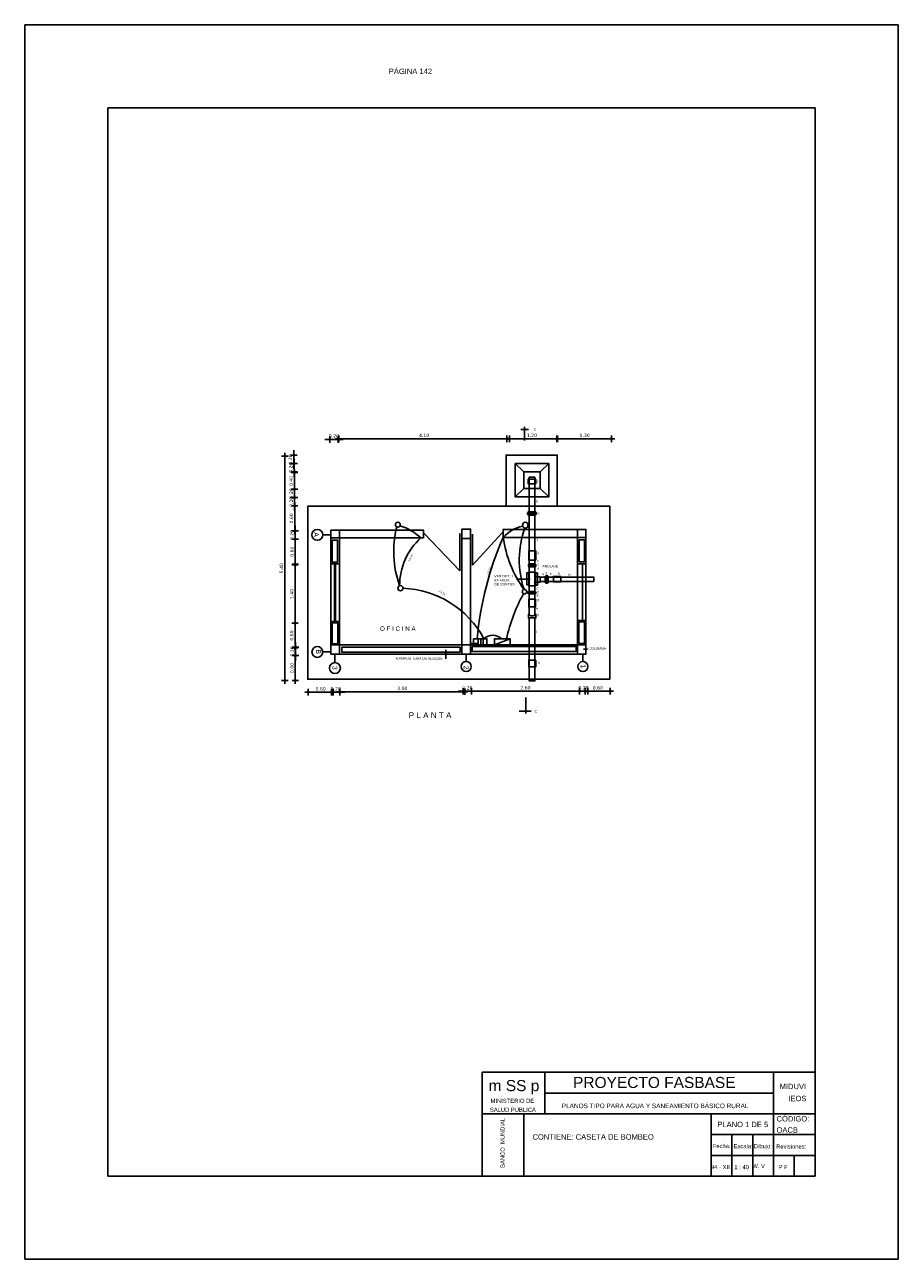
# Model space of a CAD drawing. Header units: metres. Extents: x 2413 to 4131, y 3282 to 4239.
# Tile 16 of 57: x 2821 to 2842, y 4207 to 4237. Entities that reach past the tile are written whole.
import ezdxf
from ezdxf.enums import TextEntityAlignment as Align

# ---------------------------------------------------------------- set-up
doc = ezdxf.new("R2010")
doc.units = ezdxf.units.M
for name, color, linetype in [('Cota', 7, 'Continuous'), ('Cotas', 7, 'Continuous'), ('Dibujo', 7, 'Continuous'), ('Plano', 1, 'Continuous'), ('Texto', 170, 'Continuous')]:
    doc.layers.add(name, color=color, linetype=linetype)
doc.styles.add('Annotative', font='arial.ttf')
doc.styles.get("Standard").update_dxf_attribs({"font": 'arial.ttf'})
doc.styles.add('verdana', font='verdana.ttf')
doc.dimstyles.new('ISO', dxfattribs={"dimtxt": 0.08, "dimasz": 0.06, "dimexe": 0.1, "dimexo": 0.1, "dimgap": 0.04, "dimtad": 1, "dimzin": 1, "dimdsep": 46, "dimtxsty": 'verdana', "dimblk1": 'PAB', "dimblk2": 'PAB', "dimsah": 1, "dimcen": 0, "dimse1": 1, "dimse2": 1, "dimclrd": 7, "dimclre": 8, "dimclrt": 7, "dimadec": 0, "dimazin": 0, "dimtfac": 1, "dimtix": 1, "dimtmove": 0, "dimatfit": 3, "dimldrblk": 'PAB', "dimfxl": 0.1, "dimtvp": 1, "dimtolj": 1, "dimtzin": 1, "dimarcsym": 0})

# ---------------------------------------------------------------- blocks, each defined once
blk = doc.blocks.new('PAB')
at = {"layer": 'Cotas'}
for p, q in [((-1.3, 0), (1.3, 0)), ((0, 1.3), (0, -1.3))]:
    blk.add_line(p, q, dxfattribs=at)
at = {"layer": 'Cotas', "const_width": 0.6}
blk.add_lwpolyline([(-0.3, 0, 1), (0.3, 0, 1)], format="xyb", close=True, dxfattribs=at)
blk = doc.blocks.new('*D955')
at = {"layer": 'Cota', "color": 7, "lineweight": -2, "transparency": 16777216}
for p, q in [((2827.836, 4227.037), (2827.776, 4227.037)), ((2827.896, 4227.037), (2828.096, 4227.037)), ((2828.156, 4227.037), (2828.216, 4227.037))]:
    blk.add_line(p, q, dxfattribs=at)
at = {"layer": 'Defpoints', "color": 0, "transparency": 16777216}
for p in [(2827.896, 4227.043), (2828.096, 4227.043), (2828.096, 4227.037)]:
    blk.add_point(p, dxfattribs=at)
at = {"layer": 'Cota', "color": 7, "lineweight": -2, "transparency": 16777216, "xscale": 0.06, "yscale": 0.06, "zscale": 0.06}
blk.add_blockref('PAB', (2827.896, 4227.037), dxfattribs=at)
at = {"layer": 'Cota', "color": 7, "lineweight": -2, "transparency": 16777216, "xscale": 0.06, "yscale": 0.06, "zscale": 0.06, "rotation": 180}
blk.add_blockref('PAB', (2828.096, 4227.037), dxfattribs=at)
at = {"layer": 'Cota', "color": 7, "transparency": 16777216, "insert": (2827.996, 4227.119), "char_height": 0.08, "attachment_point": 5, "style": 'verdana'}
blk.add_mtext('\\A1;0.20', dxfattribs=at)
blk = doc.blocks.new('*D956')
at = {"layer": 'Cota', "color": 7, "lineweight": -2, "transparency": 16777216}
blk.add_line((2828.174, 4227.052), (2832.154, 4227.052), dxfattribs=at)
at = {"layer": 'Defpoints', "color": 0, "transparency": 16777216}
for p in [(2828.114, 4227.037), (2832.214, 4227.052), (2832.214, 4227.037)]:
    blk.add_point(p, dxfattribs=at)
at = {"layer": 'Cota', "color": 7, "lineweight": -2, "transparency": 16777216, "xscale": 0.06, "yscale": 0.06, "zscale": 0.06, "rotation": 180}
blk.add_blockref('PAB', (2828.114, 4227.052), dxfattribs=at)
at = {"layer": 'Cota', "color": 7, "lineweight": -2, "transparency": 16777216, "xscale": 0.06, "yscale": 0.06, "zscale": 0.06}
blk.add_blockref('PAB', (2832.214, 4227.052), dxfattribs=at)
at = {"layer": 'Cota', "color": 7, "transparency": 16777216, "insert": (2830.164, 4227.134), "char_height": 0.08, "attachment_point": 5, "style": 'verdana'}
blk.add_mtext('\\A1;4.10', dxfattribs=at)
blk = doc.blocks.new('*D957')
at = {"layer": 'Cota', "color": 7, "lineweight": -2, "transparency": 16777216}
blk.add_line((2832.214, 4227.053), (2833.294, 4227.053), dxfattribs=at)
at = {"layer": 'Defpoints', "color": 0, "transparency": 16777216}
for p in [(2832.154, 4227.052), (2833.354, 4227.053), (2833.354, 4227.052)]:
    blk.add_point(p, dxfattribs=at)
at = {"layer": 'Cota', "color": 7, "lineweight": -2, "transparency": 16777216, "xscale": 0.06, "yscale": 0.06, "zscale": 0.06, "rotation": 180}
blk.add_blockref('PAB', (2832.154, 4227.053), dxfattribs=at)
at = {"layer": 'Cota', "color": 7, "lineweight": -2, "transparency": 16777216, "xscale": 0.06, "yscale": 0.06, "zscale": 0.06}
blk.add_blockref('PAB', (2833.354, 4227.053), dxfattribs=at)
at = {"layer": 'Cota', "color": 7, "transparency": 16777216, "insert": (2832.754, 4227.135), "char_height": 0.08, "attachment_point": 5, "style": 'verdana'}
blk.add_mtext('\\A1;1.20', dxfattribs=at)
blk = doc.blocks.new('*D958')
at = {"layer": 'Cota', "color": 7, "lineweight": -2, "transparency": 16777216}
blk.add_line((2833.432, 4227.053), (2834.612, 4227.053), dxfattribs=at)
at = {"layer": 'Defpoints', "color": 0, "transparency": 16777216}
for p in [(2833.372, 4227.053), (2834.672, 4227.053), (2834.672, 4227.053)]:
    blk.add_point(p, dxfattribs=at)
at = {"layer": 'Cota', "color": 7, "lineweight": -2, "transparency": 16777216, "xscale": 0.06, "yscale": 0.06, "zscale": 0.06, "rotation": 180}
blk.add_blockref('PAB', (2833.372, 4227.053), dxfattribs=at)
at = {"layer": 'Cota', "color": 7, "lineweight": -2, "transparency": 16777216, "xscale": 0.06, "yscale": 0.06, "zscale": 0.06}
blk.add_blockref('PAB', (2834.672, 4227.053), dxfattribs=at)
at = {"layer": 'Cota', "color": 7, "transparency": 16777216, "insert": (2834.022, 4227.134), "char_height": 0.08, "attachment_point": 5, "style": 'verdana'}
blk.add_mtext('\\A1;1.30', dxfattribs=at)
blk = doc.blocks.new('*D959')
at = {"layer": 'Cota', "color": 7, "lineweight": -2, "transparency": 16777216}
for p, q in [((2827.034, 4226.716), (2827.034, 4226.776)), ((2827.034, 4226.656), (2827.034, 4226.456)), ((2827.034, 4226.396), (2827.034, 4226.336))]:
    blk.add_line(p, q, dxfattribs=at)
at = {"layer": 'Defpoints', "color": 0, "transparency": 16777216}
for p in [(2827.046, 4226.656), (2827.034, 4226.456), (2827.046, 4226.456)]:
    blk.add_point(p, dxfattribs=at)
at = {"layer": 'Cota', "color": 7, "lineweight": -2, "transparency": 16777216, "xscale": 0.06, "yscale": 0.06, "zscale": 0.06}
for p, rotation in [((2827.034, 4226.656), 270), ((2827.034, 4226.456), 90)]:
    blk.add_blockref('PAB', p, dxfattribs=dict(at, rotation=rotation))
at = {"layer": 'Cota', "color": 7, "transparency": 16777216, "insert": (2826.952, 4226.556), "char_height": 0.08, "attachment_point": 5, "rotation": 90, "style": 'verdana'}
blk.add_mtext('\\A1;0.20', dxfattribs=at)
blk = doc.blocks.new('*D960')
at = {"layer": 'Cota', "color": 7, "lineweight": -2, "transparency": 16777216}
for p, q in [((2827.042, 4226.516), (2827.042, 4226.576)), ((2827.042, 4226.456), (2827.042, 4226.256)), ((2827.042, 4226.196), (2827.042, 4226.136))]:
    blk.add_line(p, q, dxfattribs=at)
at = {"layer": 'Defpoints', "color": 0, "transparency": 16777216}
for p in [(2827.034, 4226.456), (2827.034, 4226.256), (2827.042, 4226.256)]:
    blk.add_point(p, dxfattribs=at)
at = {"layer": 'Cota', "color": 7, "lineweight": -2, "transparency": 16777216, "xscale": 0.06, "yscale": 0.06, "zscale": 0.06}
for p, rotation in [((2827.042, 4226.456), 270), ((2827.042, 4226.256), 90)]:
    blk.add_blockref('PAB', p, dxfattribs=dict(at, rotation=rotation))
at = {"layer": 'Cota', "color": 7, "transparency": 16777216, "insert": (2826.961, 4226.356), "char_height": 0.08, "attachment_point": 5, "rotation": 90, "style": 'verdana'}
blk.add_mtext('\\A1;0.20', dxfattribs=at)
blk = doc.blocks.new('*D961')
at = {"layer": 'Cota', "color": 7, "lineweight": -2, "transparency": 16777216}
blk.add_line((2827.049, 4226.178), (2827.049, 4225.898), dxfattribs=at)
at = {"layer": 'Defpoints', "color": 0, "transparency": 16777216}
for p in [(2827.042, 4226.238), (2827.042, 4225.838), (2827.049, 4225.838)]:
    blk.add_point(p, dxfattribs=at)
at = {"layer": 'Cota', "color": 7, "lineweight": -2, "transparency": 16777216, "xscale": 0.06, "yscale": 0.06, "zscale": 0.06}
for p, rotation in [((2827.049, 4226.238), 90), ((2827.049, 4225.838), 270)]:
    blk.add_blockref('PAB', p, dxfattribs=dict(at, rotation=rotation))
at = {"layer": 'Cota', "color": 7, "transparency": 16777216, "insert": (2826.968, 4226.038), "char_height": 0.08, "attachment_point": 5, "rotation": 90, "style": 'verdana'}
blk.add_mtext('\\A1;0.40', dxfattribs=at)
blk = doc.blocks.new('*D962')
at = {"layer": 'Cota', "color": 7, "lineweight": -2, "transparency": 16777216}
for p, q in [((2827.051, 4225.898), (2827.051, 4225.958)), ((2827.051, 4225.838), (2827.051, 4225.638)), ((2827.051, 4225.578), (2827.051, 4225.518))]:
    blk.add_line(p, q, dxfattribs=at)
at = {"layer": 'Defpoints', "color": 0, "transparency": 16777216}
for p in [(2827.031, 4225.838), (2827.031, 4225.638), (2827.051, 4225.638)]:
    blk.add_point(p, dxfattribs=at)
at = {"layer": 'Cota', "color": 7, "lineweight": -2, "transparency": 16777216, "xscale": 0.06, "yscale": 0.06, "zscale": 0.06}
for p, rotation in [((2827.051, 4225.838), 270), ((2827.051, 4225.638), 90)]:
    blk.add_blockref('PAB', p, dxfattribs=dict(at, rotation=rotation))
at = {"layer": 'Cota', "color": 7, "transparency": 16777216, "insert": (2826.97, 4225.738), "char_height": 0.08, "attachment_point": 5, "rotation": 90, "style": 'verdana'}
blk.add_mtext('\\A1;0.20', dxfattribs=at)
blk = doc.blocks.new('*D963')
at = {"layer": 'Cota', "color": 7, "lineweight": -2, "transparency": 16777216}
for p, q in [((2827.051, 4225.698), (2827.051, 4225.758)), ((2827.051, 4225.638), (2827.051, 4225.438)), ((2827.051, 4225.378), (2827.051, 4225.318))]:
    blk.add_line(p, q, dxfattribs=at)
at = {"layer": 'Defpoints', "color": 0, "transparency": 16777216}
for p in [(2827.051, 4225.638), (2827.051, 4225.438), (2827.051, 4225.438)]:
    blk.add_point(p, dxfattribs=at)
at = {"layer": 'Cota', "color": 7, "lineweight": -2, "transparency": 16777216, "xscale": 0.06, "yscale": 0.06, "zscale": 0.06}
for p, rotation in [((2827.051, 4225.638), 270), ((2827.051, 4225.438), 90)]:
    blk.add_blockref('PAB', p, dxfattribs=dict(at, rotation=rotation))
at = {"layer": 'Cota', "color": 7, "transparency": 16777216, "insert": (2826.97, 4225.538), "char_height": 0.08, "attachment_point": 5, "rotation": 90, "style": 'verdana'}
blk.add_mtext('\\A1;0.20', dxfattribs=at)
blk = doc.blocks.new('*D964')
at = {"layer": 'Cota', "color": 7, "lineweight": -2, "transparency": 16777216}
blk.add_line((2827.054, 4225.378), (2827.054, 4224.898), dxfattribs=at)
at = {"layer": 'Defpoints', "color": 0, "transparency": 16777216}
for p in [(2827.051, 4225.438), (2827.051, 4224.838), (2827.054, 4224.838)]:
    blk.add_point(p, dxfattribs=at)
at = {"layer": 'Cota', "color": 7, "lineweight": -2, "transparency": 16777216, "xscale": 0.06, "yscale": 0.06, "zscale": 0.06}
for p, rotation in [((2827.054, 4225.438), 90), ((2827.054, 4224.838), 270)]:
    blk.add_blockref('PAB', p, dxfattribs=dict(at, rotation=rotation))
at = {"layer": 'Cota', "color": 7, "transparency": 16777216, "insert": (2826.973, 4225.138), "char_height": 0.08, "attachment_point": 5, "rotation": 90, "style": 'verdana'}
blk.add_mtext('\\A1;0.60', dxfattribs=at)
blk = doc.blocks.new('*D965')
at = {"layer": 'Cota', "color": 7, "lineweight": -2, "transparency": 16777216}
for p, q in [((2827.064, 4224.898), (2827.064, 4224.958)), ((2827.064, 4224.838), (2827.064, 4224.638)), ((2827.064, 4224.578), (2827.064, 4224.518))]:
    blk.add_line(p, q, dxfattribs=at)
at = {"layer": 'Defpoints', "color": 0, "transparency": 16777216}
for p in [(2827.054, 4224.838), (2827.054, 4224.638), (2827.064, 4224.638)]:
    blk.add_point(p, dxfattribs=at)
at = {"layer": 'Cota', "color": 7, "lineweight": -2, "transparency": 16777216, "xscale": 0.06, "yscale": 0.06, "zscale": 0.06}
for p, rotation in [((2827.064, 4224.838), 270), ((2827.064, 4224.638), 90)]:
    blk.add_blockref('PAB', p, dxfattribs=dict(at, rotation=rotation))
at = {"layer": 'Cota', "color": 7, "transparency": 16777216, "insert": (2826.983, 4224.738), "char_height": 0.08, "attachment_point": 5, "rotation": 90, "style": 'verdana'}
blk.add_mtext('\\A1;0.20', dxfattribs=at)
blk = doc.blocks.new('*D966')
at = {"layer": 'Cota', "color": 7, "lineweight": -2, "transparency": 16777216}
blk.add_line((2827.068, 4224.578), (2827.068, 4224.098), dxfattribs=at)
at = {"layer": 'Defpoints', "color": 0, "transparency": 16777216}
for p in [(2827.064, 4224.638), (2827.064, 4224.038), (2827.068, 4224.038)]:
    blk.add_point(p, dxfattribs=at)
at = {"layer": 'Cota', "color": 7, "lineweight": -2, "transparency": 16777216, "xscale": 0.06, "yscale": 0.06, "zscale": 0.06}
for p, rotation in [((2827.068, 4224.638), 90), ((2827.068, 4224.038), 270)]:
    blk.add_blockref('PAB', p, dxfattribs=dict(at, rotation=rotation))
at = {"layer": 'Cota', "color": 7, "transparency": 16777216, "insert": (2826.986, 4224.338), "char_height": 0.08, "attachment_point": 5, "rotation": 90, "style": 'verdana'}
blk.add_mtext('\\A1;0.60', dxfattribs=at)
blk = doc.blocks.new('*D967')
at = {"layer": 'Cota', "color": 7, "lineweight": -2, "transparency": 16777216}
blk.add_line((2827.062, 4223.96), (2827.062, 4222.68), dxfattribs=at)
at = {"layer": 'Defpoints', "color": 0, "transparency": 16777216}
for p in [(2827.068, 4224.02), (2827.062, 4222.62), (2827.068, 4222.62)]:
    blk.add_point(p, dxfattribs=at)
at = {"layer": 'Cota', "color": 7, "lineweight": -2, "transparency": 16777216, "xscale": 0.06, "yscale": 0.06, "zscale": 0.06}
for p, rotation in [((2827.062, 4224.02), 90), ((2827.062, 4222.62), 270)]:
    blk.add_blockref('PAB', p, dxfattribs=dict(at, rotation=rotation))
at = {"layer": 'Cota', "color": 7, "transparency": 16777216, "insert": (2826.98, 4223.32), "char_height": 0.08, "attachment_point": 5, "rotation": 90, "style": 'verdana'}
blk.add_mtext('\\A1;1.40', dxfattribs=at)
blk = doc.blocks.new('*D968')
at = {"layer": 'Cota', "color": 7, "lineweight": -2, "transparency": 16777216}
blk.add_line((2827.062, 4222.56), (2827.062, 4222.08), dxfattribs=at)
at = {"layer": 'Defpoints', "color": 0, "transparency": 16777216}
for p in [(2827.08, 4222.62), (2827.062, 4222.02), (2827.08, 4222.02)]:
    blk.add_point(p, dxfattribs=at)
at = {"layer": 'Cota', "color": 7, "lineweight": -2, "transparency": 16777216, "xscale": 0.06, "yscale": 0.06, "zscale": 0.06}
for p, rotation in [((2827.062, 4222.62), 90), ((2827.062, 4222.02), 270)]:
    blk.add_blockref('PAB', p, dxfattribs=dict(at, rotation=rotation))
at = {"layer": 'Cota', "color": 7, "transparency": 16777216, "insert": (2826.98, 4222.32), "char_height": 0.08, "attachment_point": 5, "rotation": 90, "style": 'verdana'}
blk.add_mtext('\\A1;0.60', dxfattribs=at)
blk = doc.blocks.new('*D969')
at = {"layer": 'Cota', "color": 7, "lineweight": -2, "transparency": 16777216}
for p, q in [((2827.073, 4222.098), (2827.073, 4222.158)), ((2827.073, 4222.038), (2827.073, 4221.838)), ((2827.073, 4221.778), (2827.073, 4221.718))]:
    blk.add_line(p, q, dxfattribs=at)
at = {"layer": 'Defpoints', "color": 0, "transparency": 16777216}
for p in [(2827.062, 4222.038), (2827.062, 4221.838), (2827.073, 4221.838)]:
    blk.add_point(p, dxfattribs=at)
at = {"layer": 'Cota', "color": 7, "lineweight": -2, "transparency": 16777216, "xscale": 0.06, "yscale": 0.06, "zscale": 0.06}
for p, rotation in [((2827.073, 4222.038), 270), ((2827.073, 4221.838), 90)]:
    blk.add_blockref('PAB', p, dxfattribs=dict(at, rotation=rotation))
at = {"layer": 'Cota', "color": 7, "transparency": 16777216, "insert": (2826.991, 4221.938), "char_height": 0.08, "attachment_point": 5, "rotation": 90, "style": 'verdana'}
blk.add_mtext('\\A1;0.20', dxfattribs=at)
blk = doc.blocks.new('*D970')
at = {"layer": 'Cota', "color": 7, "lineweight": -2, "transparency": 16777216}
blk.add_line((2827.068, 4221.778), (2827.068, 4221.298), dxfattribs=at)
at = {"layer": 'Defpoints', "color": 0, "transparency": 16777216}
for p in [(2827.073, 4221.838), (2827.068, 4221.238), (2827.073, 4221.238)]:
    blk.add_point(p, dxfattribs=at)
at = {"layer": 'Cota', "color": 7, "lineweight": -2, "transparency": 16777216, "xscale": 0.06, "yscale": 0.06, "zscale": 0.06}
for p, rotation in [((2827.068, 4221.838), 90), ((2827.068, 4221.238), 270)]:
    blk.add_blockref('PAB', p, dxfattribs=dict(at, rotation=rotation))
at = {"layer": 'Cota', "color": 7, "transparency": 16777216, "insert": (2826.987, 4221.538), "char_height": 0.08, "attachment_point": 5, "rotation": 90, "style": 'verdana'}
blk.add_mtext('\\A1;0.60', dxfattribs=at)
blk = doc.blocks.new('*D971')
at = {"layer": 'Cota', "color": 7, "lineweight": -2, "transparency": 16777216}
blk.add_line((2826.815, 4221.298), (2826.815, 4226.578), dxfattribs=at)
at = {"layer": 'Defpoints', "color": 0, "transparency": 16777216}
for p in [(2826.807, 4226.638), (2826.815, 4226.638), (2826.807, 4221.238)]:
    blk.add_point(p, dxfattribs=at)
at = {"layer": 'Cota', "color": 7, "lineweight": -2, "transparency": 16777216, "xscale": 0.06, "yscale": 0.06, "zscale": 0.06}
for p, rotation in [((2826.815, 4226.638), 90), ((2826.815, 4221.238), 270)]:
    blk.add_blockref('PAB', p, dxfattribs=dict(at, rotation=rotation))
at = {"layer": 'Cota', "color": 7, "transparency": 16777216, "insert": (2826.734, 4223.938), "char_height": 0.08, "attachment_point": 5, "rotation": 90, "style": 'verdana'}
blk.add_mtext('\\A1;5.40', dxfattribs=at)
blk = doc.blocks.new('*D972')
at = {"layer": 'Cota', "color": 7, "lineweight": -2, "transparency": 16777216}
blk.add_line((2827.437, 4220.956), (2827.917, 4220.956), dxfattribs=at)
at = {"layer": 'Defpoints', "color": 0, "transparency": 16777216}
for p in [(2827.377, 4220.947), (2827.977, 4220.956), (2827.977, 4220.947)]:
    blk.add_point(p, dxfattribs=at)
at = {"layer": 'Cota', "color": 7, "lineweight": -2, "transparency": 16777216, "xscale": 0.06, "yscale": 0.06, "zscale": 0.06, "rotation": 180}
blk.add_blockref('PAB', (2827.377, 4220.956), dxfattribs=at)
at = {"layer": 'Cota', "color": 7, "lineweight": -2, "transparency": 16777216, "xscale": 0.06, "yscale": 0.06, "zscale": 0.06}
blk.add_blockref('PAB', (2827.977, 4220.956), dxfattribs=at)
at = {"layer": 'Cota', "color": 7, "transparency": 16777216, "insert": (2827.677, 4221.037), "char_height": 0.08, "attachment_point": 5, "style": 'verdana'}
blk.add_mtext('\\A1;0.60', dxfattribs=at)
blk = doc.blocks.new('*D973')
at = {"layer": 'Cota', "color": 7, "lineweight": -2, "transparency": 16777216}
for p, q in [((2827.88, 4220.956), (2827.82, 4220.956)), ((2828.14, 4220.956), (2827.94, 4220.956)), ((2828.2, 4220.956), (2828.26, 4220.956))]:
    blk.add_line(p, q, dxfattribs=at)
at = {"layer": 'Defpoints', "color": 0, "transparency": 16777216}
for p in [(2827.94, 4220.956), (2827.94, 4220.938), (2828.14, 4220.938)]:
    blk.add_point(p, dxfattribs=at)
at = {"layer": 'Cota', "color": 7, "lineweight": -2, "transparency": 16777216, "xscale": 0.06, "yscale": 0.06, "zscale": 0.06}
blk.add_blockref('PAB', (2827.94, 4220.956), dxfattribs=at)
at = {"layer": 'Cota', "color": 7, "lineweight": -2, "transparency": 16777216, "xscale": 0.06, "yscale": 0.06, "zscale": 0.06, "rotation": 180}
blk.add_blockref('PAB', (2828.14, 4220.956), dxfattribs=at)
at = {"layer": 'Cota', "color": 7, "transparency": 16777216, "insert": (2828.04, 4221.037), "char_height": 0.08, "attachment_point": 5, "style": 'verdana'}
blk.add_mtext('\\A1;0.20', dxfattribs=at)
blk = doc.blocks.new('*D974')
at = {"layer": 'Cota', "color": 7, "lineweight": -2, "transparency": 16777216}
blk.add_line((2828.2, 4220.968), (2831.08, 4220.968), dxfattribs=at)
at = {"layer": 'Defpoints', "color": 0, "transparency": 16777216}
for p in [(2831.14, 4220.968), (2828.14, 4220.956), (2831.14, 4220.956)]:
    blk.add_point(p, dxfattribs=at)
at = {"layer": 'Cota', "color": 7, "lineweight": -2, "transparency": 16777216, "xscale": 0.06, "yscale": 0.06, "zscale": 0.06, "rotation": 180}
blk.add_blockref('PAB', (2828.14, 4220.968), dxfattribs=at)
at = {"layer": 'Cota', "color": 7, "lineweight": -2, "transparency": 16777216, "xscale": 0.06, "yscale": 0.06, "zscale": 0.06}
blk.add_blockref('PAB', (2831.14, 4220.968), dxfattribs=at)
at = {"layer": 'Cota', "color": 7, "transparency": 16777216, "insert": (2829.64, 4221.049), "char_height": 0.08, "attachment_point": 5, "style": 'verdana'}
blk.add_mtext('\\A1;3.00', dxfattribs=at)
blk = doc.blocks.new('*D975')
at = {"layer": 'Cota', "color": 7, "lineweight": -2, "transparency": 16777216}
for p, q in [((2831.042, 4220.979), (2830.982, 4220.979)), ((2831.302, 4220.979), (2831.102, 4220.979)), ((2831.362, 4220.979), (2831.422, 4220.979))]:
    blk.add_line(p, q, dxfattribs=at)
at = {"layer": 'Defpoints', "color": 0, "transparency": 16777216}
for p in [(2831.102, 4220.979), (2831.102, 4220.979), (2831.302, 4220.979)]:
    blk.add_point(p, dxfattribs=at)
at = {"layer": 'Cota', "color": 7, "lineweight": -2, "transparency": 16777216, "xscale": 0.06, "yscale": 0.06, "zscale": 0.06}
blk.add_blockref('PAB', (2831.102, 4220.979), dxfattribs=at)
at = {"layer": 'Cota', "color": 7, "lineweight": -2, "transparency": 16777216, "xscale": 0.06, "yscale": 0.06, "zscale": 0.06, "rotation": 180}
blk.add_blockref('PAB', (2831.302, 4220.979), dxfattribs=at)
at = {"layer": 'Cota', "color": 7, "transparency": 16777216, "insert": (2831.202, 4221.06), "char_height": 0.08, "attachment_point": 5, "style": 'verdana'}
blk.add_mtext('\\A1;0.20', dxfattribs=at)
blk = doc.blocks.new('*D976')
at = {"layer": 'Cota', "color": 7, "lineweight": -2, "transparency": 16777216}
blk.add_line((2833.84, 4220.98), (2831.36, 4220.98), dxfattribs=at)
at = {"layer": 'Defpoints', "color": 0, "transparency": 16777216}
for p in [(2831.3, 4220.98), (2831.3, 4220.98), (2833.9, 4220.98)]:
    blk.add_point(p, dxfattribs=at)
at = {"layer": 'Cota', "color": 7, "lineweight": -2, "transparency": 16777216, "xscale": 0.06, "yscale": 0.06, "zscale": 0.06, "rotation": 180}
blk.add_blockref('PAB', (2831.3, 4220.98), dxfattribs=at)
at = {"layer": 'Cota', "color": 7, "lineweight": -2, "transparency": 16777216, "xscale": 0.06, "yscale": 0.06, "zscale": 0.06}
blk.add_blockref('PAB', (2833.9, 4220.98), dxfattribs=at)
at = {"layer": 'Cota', "color": 7, "transparency": 16777216, "insert": (2832.6, 4221.062), "char_height": 0.08, "attachment_point": 5, "style": 'verdana'}
blk.add_mtext('\\A1;2.60', dxfattribs=at)
blk = doc.blocks.new('*D977')
at = {"layer": 'Cota', "color": 7, "lineweight": -2, "transparency": 16777216}
for p, q in [((2833.836, 4220.98), (2833.776, 4220.98)), ((2834.096, 4220.98), (2833.896, 4220.98)), ((2834.156, 4220.98), (2834.216, 4220.98))]:
    blk.add_line(p, q, dxfattribs=at)
at = {"layer": 'Defpoints', "color": 0, "transparency": 16777216}
for p in [(2833.896, 4220.98), (2833.896, 4220.98), (2834.096, 4220.98)]:
    blk.add_point(p, dxfattribs=at)
at = {"layer": 'Cota', "color": 7, "lineweight": -2, "transparency": 16777216, "xscale": 0.06, "yscale": 0.06, "zscale": 0.06}
blk.add_blockref('PAB', (2833.896, 4220.98), dxfattribs=at)
at = {"layer": 'Cota', "color": 7, "lineweight": -2, "transparency": 16777216, "xscale": 0.06, "yscale": 0.06, "zscale": 0.06, "rotation": 180}
blk.add_blockref('PAB', (2834.096, 4220.98), dxfattribs=at)
at = {"layer": 'Cota', "color": 7, "transparency": 16777216, "insert": (2833.996, 4221.062), "char_height": 0.08, "attachment_point": 5, "style": 'verdana'}
blk.add_mtext('\\A1;0.20', dxfattribs=at)
blk = doc.blocks.new('*D978')
at = {"layer": 'Cota', "color": 7, "lineweight": -2, "transparency": 16777216}
blk.add_line((2834.578, 4220.981), (2834.098, 4220.981), dxfattribs=at)
at = {"layer": 'Defpoints', "color": 0, "transparency": 16777216}
for p in [(2834.038, 4220.985), (2834.038, 4220.981), (2834.638, 4220.985)]:
    blk.add_point(p, dxfattribs=at)
at = {"layer": 'Cota', "color": 7, "lineweight": -2, "transparency": 16777216, "xscale": 0.06, "yscale": 0.06, "zscale": 0.06, "rotation": 180}
blk.add_blockref('PAB', (2834.038, 4220.981), dxfattribs=at)
at = {"layer": 'Cota', "color": 7, "lineweight": -2, "transparency": 16777216, "xscale": 0.06, "yscale": 0.06, "zscale": 0.06}
blk.add_blockref('PAB', (2834.638, 4220.981), dxfattribs=at)
at = {"layer": 'Cota', "color": 7, "transparency": 16777216, "insert": (2834.338, 4221.062), "char_height": 0.08, "attachment_point": 5, "style": 'verdana'}
blk.add_mtext('\\A1;0.60', dxfattribs=at)

msp = doc.modelspace()

# ---------------------------------------------------------------- linework, layer by layer
at = {"layer": 'Dibujo', "color": 0, "linetype": 'ByBlock'}
for p, q in [((2820.563, 4237.014), (2841.563, 4237.014)), ((2820.563, 4207.314), (2820.563, 4237.014)), ((2820.563, 4237.014), (2823.563, 4237.014)), ((2820.563, 4237.014), (2823.063, 4237.014)), ((2841.563, 4237.014), (2841.563, 4207.314)), ((2822.563, 4235.014), (2822.563, 4209.314)), ((2839.563, 4235.014), (2822.563, 4235.014)), ((2839.563, 4235.014), (2839.563, 4209.314)), ((2831.563, 4211.814), (2831.563, 4209.314)), ((2839.563, 4211.814), (2831.563, 4211.814)), ((2833.063, 4211.814), (2833.063, 4210.814)), ((2838.563, 4209.314), (2838.563, 4211.814)), ((2838.563, 4211.314), (2833.063, 4211.314)), ((2839.563, 4210.814), (2831.563, 4210.814)), ((2832.563, 4210.814), (2832.563, 4209.314)), ((2832.563, 4209.314), (2832.563, 4210.814)), ((2837.063, 4209.314), (2837.063, 4210.814)), ((2839.563, 4210.314), (2837.063, 4210.314)), ((2837.563, 4209.314), (2837.563, 4210.314)), ((2838.063, 4209.314), (2838.063, 4210.314)), ((2839.563, 4209.814), (2837.063, 4209.814)), ((2839.063, 4209.314), (2839.063, 4209.814)), ((2839.563, 4209.314), (2822.563, 4209.314)), ((2841.563, 4207.314), (2820.563, 4207.314))]:
    msp.add_line(p, q, dxfattribs=at)
at = {"layer": 'Plano'}
for p, q in [((2832.56, 4226.255), (2832.356, 4226.459)), ((2832.953, 4226.255), (2833.161, 4226.459)), ((2832.56, 4225.854), (2832.356, 4225.657)), ((2832.953, 4225.854), (2833.161, 4225.657)), ((2830.174, 4224.766), (2830.15, 4224.766)), ((2831.023, 4223.875), (2830.174, 4224.766)), ((2831.023, 4224.772), (2831.023, 4223.875)), ((2832.03, 4224.786), (2831.331, 4224.013)), ((2831.331, 4224.761), (2831.331, 4224.013)), ((2832.064, 4224.786), (2832.03, 4224.786)), ((2833.975, 4222.679), (2833.975, 4224.045)), ((2831.463, 4222.13), (2831.463, 4222.24)), ((2832.232, 4222.242), (2831.86, 4222.097))]:
    msp.add_line(p, q, dxfattribs=at)
for points in [[(2833.366, 4225.428), (2832.133, 4225.428), (2832.133, 4226.659), (2833.366, 4226.659)], [(2832.356, 4226.459), (2833.161, 4226.459), (2833.161, 4225.657), (2832.356, 4225.657)], [(2832.56, 4226.255), (2832.953, 4226.255), (2832.953, 4225.854), (2832.56, 4225.854)], [(2832.849, 4225.97), (2832.663, 4225.97), (2832.663, 4226.081), (2832.849, 4226.081)], [(2834.626, 4225.428), (2827.365, 4225.428), (2827.365, 4221.268), (2834.626, 4221.268)], [(2832.863, 4225.239), (2832.652, 4225.239), (2832.652, 4225.275), (2832.863, 4225.275)], [(2832.845, 4225.275), (2832.669, 4225.275), (2832.669, 4225.299), (2832.845, 4225.299)], [(2832.845, 4225.215), (2832.669, 4225.215), (2832.669, 4225.239), (2832.845, 4225.239)], [(2830.15, 4224.667), (2827.923, 4224.667), (2827.923, 4224.852), (2830.15, 4224.852)], [(2827.923, 4224.852), (2828.132, 4224.852), (2828.132, 4221.875), (2827.923, 4221.875)], [(2831.283, 4224.65), (2831.071, 4224.65), (2831.071, 4224.881), (2831.283, 4224.881)], [(2834.053, 4224.872), (2832.064, 4224.872), (2832.064, 4224.679), (2834.053, 4224.679)], [(2834.053, 4221.875), (2833.853, 4221.875), (2833.853, 4224.872), (2834.053, 4224.872)], [(2827.957, 4224.61), (2828.083, 4224.61), (2828.083, 4224.088), (2827.957, 4224.088)], [(2831.283, 4221.875), (2831.071, 4221.875), (2831.071, 4224.65), (2831.283, 4224.65)], [(2833.894, 4224.622), (2834.019, 4224.622), (2834.019, 4224.09), (2833.894, 4224.09)], [(2832.678, 4224.359), (2832.846, 4224.359), (2832.846, 4224.134), (2832.678, 4224.134)], [(2828.132, 4224.046), (2827.923, 4224.046), (2827.923, 4222.658), (2828.132, 4222.658)], [(2828.006, 4222.658), (2828.035, 4222.658), (2828.035, 4224.046), (2828.006, 4224.046)], [(2832.852, 4224.021), (2832.671, 4224.021), (2832.671, 4223.992), (2832.852, 4223.992)], [(2832.681, 4224.043), (2832.84, 4224.043), (2832.84, 4224.021), (2832.681, 4224.021)], [(2832.681, 4223.992), (2832.84, 4223.992), (2832.84, 4223.97), (2832.681, 4223.97)], [(2834.053, 4224.045), (2833.853, 4224.045), (2833.853, 4222.679), (2834.053, 4222.679)], [(2832.681, 4223.536), (2832.634, 4223.536), (2832.634, 4223.829), (2832.681, 4223.829)], [(2832.844, 4223.847), (2832.681, 4223.847), (2832.681, 4223.513), (2832.844, 4223.513)], [(2832.889, 4223.829), (2832.844, 4223.829), (2832.844, 4223.533), (2832.889, 4223.533)], [(2832.844, 4223.602), (2832.951, 4223.602), (2832.951, 4223.735), (2832.844, 4223.735)], [(2832.951, 4223.724), (2834.24, 4223.724), (2834.24, 4223.621), (2832.951, 4223.621)], [(2833.098, 4223.744), (2833.075, 4223.744), (2833.075, 4223.593), (2833.098, 4223.593)], [(2833.098, 4223.766), (2833.124, 4223.766), (2833.124, 4223.579), (2833.098, 4223.579)], [(2833.147, 4223.744), (2833.124, 4223.744), (2833.124, 4223.593), (2833.147, 4223.593)], [(2833.449, 4223.742), (2833.271, 4223.742), (2833.271, 4223.608), (2833.449, 4223.608)], [(2832.852, 4223.363), (2832.657, 4223.363), (2832.657, 4223.337), (2832.852, 4223.337)], [(2832.839, 4223.378), (2832.675, 4223.378), (2832.675, 4223.363), (2832.839, 4223.363)], [(2832.839, 4223.337), (2832.675, 4223.337), (2832.675, 4223.322), (2832.839, 4223.322)], [(2832.844, 4223.197), (2832.679, 4223.197), (2832.679, 4223.01), (2832.844, 4223.01)], [(2828.091, 4222.625), (2827.956, 4222.625), (2827.956, 4222.122), (2828.091, 4222.122)], [(2833.887, 4222.646), (2834.021, 4222.646), (2834.021, 4222.132), (2833.887, 4222.132)], [(2831.353, 4222.097), (2831.53, 4222.097), (2831.53, 4222.24), (2831.353, 4222.24)], [(2831.53, 4222.097), (2831.675, 4222.097), (2831.675, 4222.244), (2831.53, 4222.244)], [(2831.53, 4222.097), (2831.585, 4222.097), (2831.585, 4222.24), (2831.53, 4222.24)], [(2831.86, 4222.097), (2832.232, 4222.097), (2832.232, 4222.242), (2831.86, 4222.242)], [(2827.923, 4221.875), (2834.053, 4221.875), (2834.053, 4222.097), (2827.923, 4222.097)], [(2828.184, 4222.039), (2831.028, 4222.039), (2831.028, 4221.922), (2828.184, 4221.922)], [(2831.283, 4222.097), (2831.463, 4222.097), (2831.463, 4222.13), (2831.283, 4222.13)], [(2831.319, 4222.057), (2833.819, 4222.057), (2833.819, 4221.932), (2831.319, 4221.932)], [(2832.852, 4221.728), (2832.678, 4221.728), (2832.678, 4221.569), (2832.852, 4221.569)]]:
    msp.add_lwpolyline(points, close=True, dxfattribs=at)
for points in [[(2832.691, 4222.833), (2832.691, 4226.128), (2832.826, 4226.128), (2832.826, 4222.833)], [(2832.826, 4222.833), (2832.852, 4222.833), (2832.852, 4222.745), (2832.673, 4222.745), (2832.673, 4222.833), (2832.691, 4222.833)], [(2832.826, 4222.745), (2832.826, 4221.226), (2832.691, 4221.226), (2832.691, 4222.745)]]:
    msp.add_lwpolyline(points, dxfattribs=at)
msp.add_arc((2832.763, 4222.908), 0.117, 219.9259, 320.0741, dxfattribs=at)
at = {"layer": 'Texto'}
for p, q in [((2832.491, 4227.279), (2832.674, 4227.279)), ((2832.576, 4227.338), (2832.576, 4227.015)), ((2827.73, 4224.742), (2827.923, 4224.742)), ((2832.713, 4223.679), (2832.384, 4223.679)), ((2827.727, 4221.925), (2827.923, 4221.925)), ((2828.021, 4221.669), (2828.021, 4221.875)), ((2830.688, 4221.756), (2830.688, 4221.977)), ((2831.177, 4221.696), (2831.177, 4221.875)), ((2833.981, 4221.693), (2833.981, 4221.875)), ((2833.992, 4221.988), (2834.091, 4221.988)), ((2832.606, 4220.831), (2832.606, 4220.441)), ((2832.448, 4220.504), (2832.736, 4220.504))]:
    msp.add_line(p, q, dxfattribs=at)
for centre, radius in [((2827.598, 4224.742), 0.132), ((2829.533, 4224.988), 0.0587), ((2832.597, 4224.974), 0.0692), ((2829.595, 4223.459), 0.0625), ((2832.578, 4223.374), 0.0549), ((2827.597, 4221.925), 0.13), ((2828.021, 4221.538), 0.131), ((2831.177, 4221.575), 0.121), ((2833.981, 4221.573), 0.12)]:
    msp.add_circle(centre, radius, dxfattribs=at)
for centre, radius, start, end in [((2831.882, 4224.337), 2.448, 165.8699, 199.5302), ((2829.156, 4223.665), 1.367, 47.1513, 71.6512), ((2832.736, 4224.072), 0.905, 102.9618, 137.899), ((2834.75, 4224.142), 2.298, 160.574, 198.114), ((2831.141, 4223.511), 1.566, 132.3744, 179.7148), ((2839.411, 4221.497), 8.007, 156.5829, 174.6736), ((2834.946, 4225.106), 2.914, 188.4321, 215.1914), ((2829.567, 4221.146), 2.313, 28.334, 87.76), ((2836.202, 4221.337), 4.157, 151.4224, 167.4249), ((2831.811, 4222.023), 0.304, 46.1174, 133.3613)]:
    msp.add_arc(centre, radius, start, end, dxfattribs=at)

# ---------------------------------------------------------------- texts
at = {"layer": 'Dibujo', "color": 0, "linetype": 'ByBlock'}
for s, height, p in [('m SS p', 0.2662, (2831.715, 4211.36)), ('PROYECTO FASBASE', 0.26624, (2833.745, 4211.435)), ('PLANOS TIPO PARA AGUA Y SANEAMIENTO BÁSICO RURAL', 0.11076, (2833.473, 4210.95))]:
    msp.add_text(s, height=height, dxfattribs=at).set_placement(p)
at = {"layer": 'Dibujo', "color": 0, "linetype": 'ByBlock', "style": 'Annotative'}
for s, p in [('MIDUVI', (2838.711, 4211.408)), ('IEOS', (2838.92, 4211.118)), ('PLANO 1 DE 5', (2837.214, 4210.494)), ('CÓDIGO:', (2838.637, 4210.63)), ('CONTIENE: CASETA DE BOMBEO', (2832.769, 4210.193)), ('OACB', (2838.636, 4210.36))]:
    msp.add_text(s, height=0.13, dxfattribs=at).set_placement(p)
at = {"layer": 'Dibujo', "color": 0, "linetype": 'ByBlock'}
for s, p in [('MINISTERIO DE', (2832.286, 4211.077)), ('SALUD PÚBLICA', (2832.298, 4210.861)), ('Fecha:', (2837.317, 4209.991)), ('Escala:', (2837.834, 4209.986)), ('Dibujo:', (2838.31, 4209.986)), ('Revisiones:', (2838.988, 4209.976)), ('94 - XII', (2837.285, 4209.485)), ('1 : 40', (2837.797, 4209.482)), ('W. V', (2838.205, 4209.51)), ('P F', (2838.797, 4209.483))]:
    msp.add_text(s, height=0.1, dxfattribs=at).set_placement(p, align=Align.CENTER)
msp.add_text('BANCO  MUNDIAL', height=0.1, rotation=90, dxfattribs=at).set_placement((2832.1, 4210.115), align=Align.CENTER)
at = {"layer": 'Dibujo', "color": 0, "linetype": 'ByBlock', "insert": (2829.315, 4235.958), "char_height": 0.13, "width": 2.90393, "attachment_point": 1}
msp.add_mtext('PÁGINA 142', dxfattribs=at)
at = {"layer": 'Texto'}
for s, height, p in [('C', 0.0597, (2832.799, 4227.245)), ('c', 0.0597, (2832.875, 4225.999)), ('b', 0.0597, (2832.863, 4225.519)), ('c', 0.0597, (2832.901, 4225.239)), ('j', 0.0597, (2832.873, 4224.614)), ('d', 0.0597, (2832.885, 4224.277)), ('e', 0.0597, (2832.876, 4224.088)), ('a', 0.0597, (2832.882, 4223.91)), ('c', 0.0597, (2832.891, 4224.002)), ('ANCLAJE', 0.0597, (2833.007, 4223.959)), ('VER DET. 1', 0.0597, (2831.851, 4223.716)), ('EN HOJA', 0.0597, (2831.851, 4223.621)), ('e', 0.0597, (2833.006, 4223.772)), ('c', 0.0597, (2833.083, 4223.801)), ('e', 0.0597, (2833.186, 4223.777)), ('g', 0.0597, (2833.385, 4223.796)), ('b', 0.0597, (2833.635, 4223.75)), ('DE CORTES', 0.0597, (2831.851, 4223.525)), ('e', 0.0597, (2832.868, 4223.431)), ('c', 0.0597, (2832.887, 4223.338)), ('e', 0.0597, (2832.868, 4223.256)), ('g', 0.0597, (2832.884, 4223.155)), ('e', 0.0597, (2832.858, 4222.94)), ('h', 0.0597, (2832.887, 4222.784)), ('O F I C I N A ', 0.1069, (2829.104, 4222.433)), ('i', 0.0597, (2832.849, 4222.384)), ('COLUMNA', 0.0597, (2834.116, 4221.98)), ('MAMPOSTERIA DE BLOQUE', 0.05966, (2829.485, 4221.739)), ('h', 0.0597, (2832.899, 4221.631)), ('P L A N T A ', 0.13951, (2829.794, 4220.333)), ('C', 0.0597, (2832.82, 4220.466))]:
    msp.add_text(s, height=height, dxfattribs=at).set_placement(p)
for s, height, rotation, p in [('A', 0.12, 270, (2827.514, 4224.805)), ('2 θ 14', 0.0471, 67.8663, (2829.824, 4224.091)), ('2 θ 10', 0.0471, 73.8372, (2831.721, 4223.782)), ('2 θ 12', 0.0471, 327.4124, (2830.503, 4223.379)), ('B', 0.12, 270, (2827.566, 4221.988)), ('3', 0.12, 270, (2827.958, 4221.59)), ('2', 0.12, 270, (2831.117, 4221.593)), ('1', 0.12, 270, (2833.931, 4221.626))]:
    msp.add_text(s, height=height, rotation=rotation, dxfattribs=at).set_placement(p)

# ---------------------------------------------------------------- dimensions: what is measured, and where the dimension line sits
at = {"layer": 'Cota'}
for base, p1, p2, picture, middle in [((2828.096, 4227.037), (2827.896, 4227.043), (2828.096, 4227.043), '*D955', (2827.996, 4227.119)), ((2832.214, 4227.052), (2828.114, 4227.037), (2832.214, 4227.037), '*D956', (2830.164, 4227.134)), ((2833.354, 4227.053), (2832.154, 4227.052), (2833.354, 4227.052), '*D957', (2832.754, 4227.135)), ((2834.672, 4227.053), (2833.372, 4227.053), (2834.672, 4227.053), '*D958', (2834.022, 4227.134)), ((2827.977, 4220.956), (2827.377, 4220.947), (2827.977, 4220.947), '*D972', (2827.677, 4221.037)), ((2827.94, 4220.956), (2828.14, 4220.938), (2827.94, 4220.938), '*D973', (2828.04, 4221.037)), ((2831.14, 4220.968), (2828.14, 4220.956), (2831.14, 4220.956), '*D974', (2829.64, 4221.049)), ((2831.102, 4220.979), (2831.302, 4220.979), (2831.102, 4220.979), '*D975', (2831.202, 4221.06)), ((2831.3, 4220.98), (2833.9, 4220.98), (2831.3, 4220.98), '*D976', (2832.6, 4221.062)), ((2833.896, 4220.98), (2834.096, 4220.98), (2833.896, 4220.98), '*D977', (2833.996, 4221.062)), ((2834.038, 4220.981), (2834.638, 4220.985), (2834.038, 4220.985), '*D978', (2834.338, 4221.062))]:
    dim = msp.add_linear_dim(base=base, p1=p1, p2=p2, dimstyle='ISO', dxfattribs=at)
    dim.commit()
    dim.dimension.update_dxf_attribs({"geometry": picture, "text_midpoint": middle})
for base, p1, p2, picture, middle in [((2826.815, 4226.638), (2826.807, 4221.238), (2826.807, 4226.638), '*D971', (2826.734, 4223.938)), ((2827.034, 4226.456), (2827.046, 4226.656), (2827.046, 4226.456), '*D959', (2826.952, 4226.556)), ((2827.042, 4226.256), (2827.034, 4226.456), (2827.034, 4226.256), '*D960', (2826.961, 4226.356)), ((2827.049, 4225.838), (2827.042, 4226.238), (2827.042, 4225.838), '*D961', (2826.968, 4226.038)), ((2827.051, 4225.638), (2827.031, 4225.838), (2827.031, 4225.638), '*D962', (2826.97, 4225.738)), ((2827.051, 4225.438), (2827.051, 4225.638), (2827.051, 4225.438), '*D963', (2826.97, 4225.538)), ((2827.054, 4224.838), (2827.051, 4225.438), (2827.051, 4224.838), '*D964', (2826.973, 4225.138)), ((2827.064, 4224.638), (2827.054, 4224.838), (2827.054, 4224.638), '*D965', (2826.983, 4224.738)), ((2827.068, 4224.038), (2827.064, 4224.638), (2827.064, 4224.038), '*D966', (2826.986, 4224.338)), ((2827.062, 4222.62), (2827.068, 4224.02), (2827.068, 4222.62), '*D967', (2826.98, 4223.32)), ((2827.062, 4222.02), (2827.08, 4222.62), (2827.08, 4222.02), '*D968', (2826.98, 4222.32)), ((2827.073, 4221.838), (2827.062, 4222.038), (2827.062, 4221.838), '*D969', (2826.991, 4221.938)), ((2827.068, 4221.238), (2827.073, 4221.838), (2827.073, 4221.238), '*D970', (2826.987, 4221.538))]:
    dim = msp.add_linear_dim(base=base, p1=p1, p2=p2, angle=90, dimstyle='ISO', dxfattribs=at)
    dim.commit()
    dim.dimension.update_dxf_attribs({"geometry": picture, "text_midpoint": middle})

doc.saveas('drawing.dxf')
